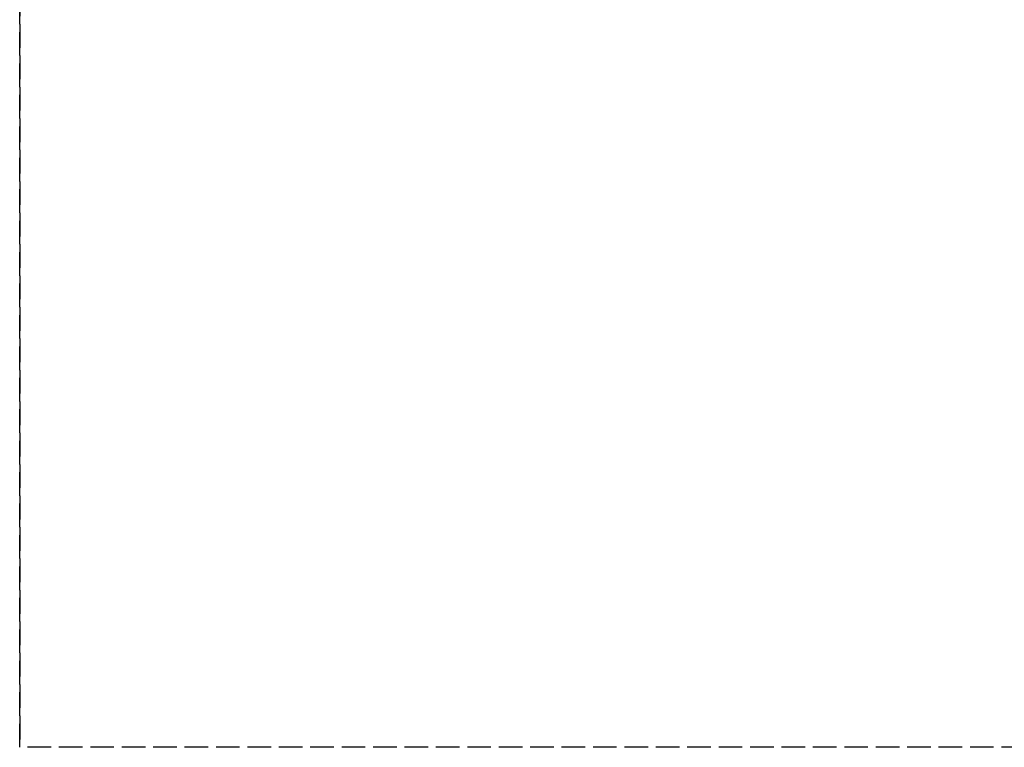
# Model space of a CAD drawing. Header units: millimetres. Extents: x 0 to 2050, y -94 to 94.
# Tile 1 of 16: x 0 to 63, y -94 to -48. Entities that reach past the tile are written whole.
import ezdxf

# ---------------------------------------------------------------- set-up
doc = ezdxf.new("R2010")
doc.units = ezdxf.units.MM
doc.header["$LTSCALE"] = 10
doc.linetypes.add('ALLCAD_Strich', pattern=[0.2, 0.15, -0.05])
doc.layers.add('BESCH_KONT_sich_schn_grun_2d', color=10, linetype='Continuous')
doc.layers.add('BESCH_KONT_sich_schn_seit_2d', color=160, linetype='Continuous')

msp = doc.modelspace()

# ---------------------------------------------------------------- linework, layer by layer
at = {"layer": 'BESCH_KONT_sich_schn_grun_2d', "linetype": 'ALLCAD_Strich'}
for p in [(0, 94), (2050, -94)]:
    msp.add_line(p, (0, -94), dxfattribs=at)
at = {"layer": 'BESCH_KONT_sich_schn_seit_2d', "linetype": 'ALLCAD_Strich'}
for p, q in [((0, -94, 2360), (0, 94, 2360)), ((0, 94, 2410), (0, -94, 2410)), ((0, -94, 2410), (0, -94, 2360))]:
    msp.add_line(p, q, dxfattribs=at)

doc.saveas('drawing.dxf')
